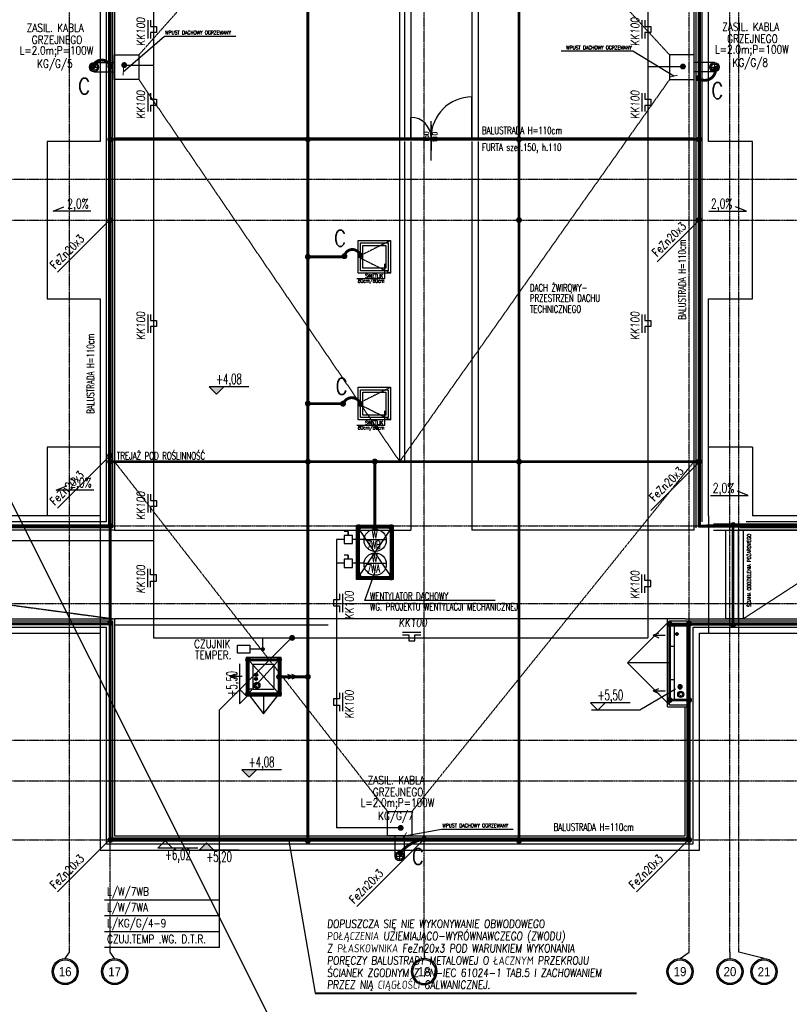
# Model space of a CAD drawing. Extents: x 3880 to 129921, y -116796 to -57711.
# Tile 13 of 110: x 10532 to 12420, y -102734 to -100320. Entities that reach past the tile are written whole.
import ezdxf
from ezdxf.enums import TextEntityAlignment as Align

# ---------------------------------------------------------------- set-up
doc = ezdxf.new("R2010")
doc.units = 0
doc.header["$LTSCALE"] = 2
for name, pattern in [('00-inst$0$DASHDOT', [1, 0.5, -0.25, 0, -0.25]), ('CENTER', [2, 1.25, -0.25, 0.25, -0.25]), ('DASHDOT', [1, 0.5, -0.25, 0, -0.25]), ('DASHED', [0.75, 0.5, -0.25]), ('DASHED2', [0.375, 0.25, -0.125]), ('DIVIDE2', [0.625, 0.25, -0.125, 0, -0.125, 0, -0.125])]:
    doc.linetypes.add(name, pattern=pattern)
doc.layers.get('0').update_dxf_attribs({"color": 101, "linetype": 'CONTINUOUS'})
for name, color, linetype in [('E35', 6, 'CONTINUOUS'), ('E50', 3, 'CONTINUOUS'), ('Ele-balustrada', 114, 'CONTINUOUS'), ('Ins-kan', 54, 'CONTINUOUS'), ('Ins-wod', 152, 'CONTINUOUS'), ('Okn-opis', 51, 'CONTINUOUS'), ('Opis-rzedne', 52, 'CONTINUOUS'), ('Opis-spadki', 61, 'CONTINUOUS'), ('Os-osie glowne', 1, 'CENTER'), ('Os-osie-opis', 2, 'CONTINUOUS'), ('Sch-opis', 51, 'CONTINUOUS'), ('W-idok', 9, 'CONTINUOUS'), ('W-idok nad', 5, 'DASHED2')]:
    doc.layers.add(name, color=color, linetype=linetype)
doc.styles.add('dwg_opis duży', font='ARIAL.TTF', dxfattribs={"width": 0.9})
doc.styles.add('dwg_opis podstawowy', font='romans.shx', dxfattribs={"width": 0.9})
doc.styles.add('ROMANS', font='romans', dxfattribs={"width": 0.85})
doc.dimstyles.new('CHMIELNA', dxfattribs={"dimscale": 3.5, "dimtxt": 4, "dimasz": 1.5, "dimexe": 3, "dimexo": 0, "dimgap": 1, "dimtad": 1, "dimdec": 1, "dimrnd": 0.5, "dimzin": 12, "dimdsep": 46, "dimtxsty": 'ROMANS', "dimblk": 'DIMTICK', "dimcen": 0.09, "dimse1": 1, "dimse2": 1, "dimclrd": 143, "dimclrt": 53, "dimadec": 0, "dimazin": 0, "dimtfac": 1, "dimtdec": 1, "dimtix": 1, "dimtmove": 2, "dimatfit": 2, "dimldrblk": 'ARCHTICK', "dimfxl": 0, "dimtolj": 1, "dimtzin": 0, "dimarcsym": 0})

# ---------------------------------------------------------------- blocks, each defined once
blk = doc.blocks.new('_fijiagjsidfhjofgj')
at = {"linetype": '00-inst$0$DASHDOT', "ltscale": 5}
for p, q in [((5.3, 0), (-5.3, 0)), ((0, -5.3), (0, 5.3))]:
    blk.add_line(p, q, dxfattribs=at)
at = {"extrusion": (1.44891e-70, 9.7811e-55, -1)}
blk.add_ellipse((0, 0), major_axis=(-3.71, 3.71), ratio=1, start_param=5.497787, end_param=11.780972, dxfattribs=at)
at = {"extrusion": (3.62227e-70, 9.7811e-55, -1)}
blk.add_ellipse((0, 0), major_axis=(-2.72, 2.72), ratio=1, start_param=5.497787, end_param=11.780972, dxfattribs=at)
blk = doc.blocks.new('_dfjhfjhkgjhghj')
at = {"linetype": '00-inst$0$DASHDOT', "ltscale": 5}
for p, q in [((7.5, 0), (-7.5, 0)), ((0, -7.5), (0, 7.5))]:
    blk.add_line(p, q, dxfattribs=at)
for radius in [7.5, 5.5]:
    blk.add_circle((0, 0), radius)
blk = doc.blocks.new('_djhjdgfhgjhj')
at = {"linetype": 'DASHDOT', "ltscale": 3}
for p, q in [((-4.5, 0), (4.5, 0)), ((0, 4.5), (0, -4.5))]:
    blk.add_line(p, q, dxfattribs=at)
for radius in [3.38, 2.42, 1.92]:
    blk.add_circle((0, 0), radius)
blk = doc.blocks.new('_kjkfjhkgjhgk')
at = {"linetype": 'DASHDOT', "ltscale": 3}
for p, q in [((5.4, 0), (-5.5, 0)), ((0, 5.4), (0, -5.5))]:
    blk.add_line(p, q, dxfattribs=at)
for radius in [4, 3, 2.5]:
    blk.add_circle((0, 0), radius)
blk = doc.blocks.new('_STRZAŁKA_WENT')
for q in [(-6, -14), (0, -30.2), (6, -14)]:
    blk.add_line((0, 0), q)
blk = doc.blocks.new('dwg_kota arch 50')
blk.add_lwpolyline([(39.75, 9), (-9, 9), (0, 0), (9, 9)])
at = {"style": 'dwg_opis podstawowy', "width": 0.6}
blk.add_attdef('KOTA_ARCH', text='', height=12.75, dxfattribs=at).set_placement((15.375, 8.25), align=Align.BOTTOM_CENTER)
blk = doc.blocks.new('_DSKJGJKLJGFH')
at = {"ltscale": 25}
blk.add_line((0, 0), (0, -62.2), dxfattribs=at)
at = {"ltscale": 25, "style": 'ROMANS', "width": 0.7}
for tag, p in [('Szer.', (-5.7, -29.2)), ('Wys.', (15.1, -30))]:
    blk.add_attdef(tag, text='', height=12, rotation=90, dxfattribs=at).set_placement(p, align=Align.CENTER)
blk = doc.blocks.new('dwg_kota kons 50')
blk.add_hatch(color=256).paths.add_polyline_path([(9, 9), (-9, 9), (0, 0)])
blk.add_lwpolyline([(39.75, 9), (-9, 9), (0, 0), (9, 9)])
at = {"style": 'dwg_opis podstawowy', "width": 0.6}
blk.add_attdef('KOTA_KONS', text='', height=12.75, dxfattribs=at).set_placement((15.375, 8.25), align=Align.BOTTOM_CENTER)
blk = doc.blocks.new('_kdjkgjksjhgkfhh')
for p, q in [((-11.2, 0), (11.2, 0)), ((0, 11.2), (0, -11.2))]:
    blk.add_line(p, q)
for radius in [11.3, 8.25]:
    blk.add_circle((0, 0), radius)
blk = doc.blocks.new('SPADKI')
at = {"ltscale": 25}
blk.add_lwpolyline([(0, 0), (0, -70), (-8, -50), (-8, -50)], dxfattribs=at)
at = {"ltscale": 25, "style": 'ROMANS', "width": 0.7}
blk.add_attdef('SP%', text='', height=18, rotation=90, dxfattribs=at).set_placement((-4.9, -24), align=Align.CENTER)
blk = doc.blocks.new('_opis_osi_liczbowy')
blk.add_hatch(color=256).paths.add_polyline_path([(32, 32), (32, 28.8, -1), (32, -28.8), (32, -32, 1)])
for radius in [32, 28.8]:
    blk.add_circle((32, 0), radius)
at = {"style": 'dwg_opis duży', "width": 0.9}
blk.add_attdef('AXNAMEH', text='', height=22.4, rotation=90, dxfattribs=at).set_placement((32, 0), align=Align.MIDDLE_CENTER)
blk = doc.blocks.new('DIMTICK')
for p, q in [((-1, 0), (1, 0)), ((0, 1), (0, -1))]:
    blk.add_line(p, q)
at = {"const_width": 0.141}
blk.add_lwpolyline([(0.71, 0.71), (-0.71, -0.71)], dxfattribs=at)
blk = doc.blocks.new('A$C396C56EA')
at = {"layer": 'E35'}
for p, q in [((0, 0), (45, 0)), ((0, -6.9), (15, -6.9)), ((15, -6.9), (15, -21.9)), ((15, -21.9), (30, -21.9)), ((30, -21.9), (30, -6.9)), ((30, -6.9), (45, -6.9))]:
    blk.add_line(p, q, dxfattribs=at)

msp = doc.modelspace()

# ---------------------------------------------------------------- linework, layer by layer
at = {"layer": 'E35'}
for p, q in [((4105.524, -88730.724), (17200.62, -114839.417)), ((10625.505, -100938.648), (10754.673, -100809.48)), ((10625.505, -100938.648), (10754.673, -100809.48)), ((12096.116, -100914.001), (12198.816, -100811.302)), ((10625.005, -101517.838), (10754.173, -101388.67)), ((12080.622, -101523.28), (12198.816, -101405.086)), ((11377.285, -101594.636), (11431.639, -101594.636)), ((11377.285, -101652.997), (11431.639, -101652.997)), ((11022.28, -102012.337), (11200.582, -101834.035)), ((11129.022, -101863.464), (11129.022, -101835.857)), ((11022.28, -102595.363), (11022.28, -102012.337)), ((10625.505, -102458.648), (10754.673, -102329.48)), ((10625.505, -102458.648), (10754.673, -102329.48)), ((11192.465, -102333.302), (11257.031, -102706.748)), ((11359.242, -102494.91), (11524.673, -102329.48)), ((11359.242, -102494.91), (11524.673, -102329.48)), ((12045.505, -102458.648), (12174.673, -102329.48)), ((12045.505, -102458.648), (12174.673, -102329.48)), ((11022.28, -102478.97), (10740.641, -102478.97)), ((11022.28, -102517.768), (10740.641, -102517.768)), ((11022.28, -102556.566), (10740.641, -102556.566)), ((11022.28, -102595.363), (10740.641, -102595.363))]:
    msp.add_line(p, q, dxfattribs=at)
at = {"layer": 'E35', "ltscale": 0.5}
for p, q in [((11338.532, -101574.636), (11328.532, -101574.636)), ((11338.532, -101632.997), (11328.532, -101632.997))]:
    msp.add_line(p, q, dxfattribs=at)
at = {"layer": 'E35', "lineweight": 40}
msp.add_line((11257.031, -102706.748), (12045.4, -102706.748), dxfattribs=at)
at = {"layer": 'E35', "ltscale": 0.5}
for points in [[(11348.532, -101604.636), (11348.532, -101584.636), (11328.532, -101584.636), (11328.532, -101604.636)], [(11338.532, -101584.636), (11338.532, -101574.636), (11338.532, -101574.636), (11338.532, -101584.636)], [(11338.532, -101642.997), (11338.532, -101632.997), (11338.532, -101632.997), (11338.532, -101642.997)], [(11348.532, -101662.997), (11348.532, -101642.997), (11328.532, -101642.997), (11328.532, -101662.997)], [(11097.025, -101853.464), (11097.025, -101873.464), (11067.001, -101873.464), (11067.001, -101853.464)]]:
    msp.add_lwpolyline(points, close=True, dxfattribs=at)
at = {"layer": 'E35', "const_width": 5}
msp.add_lwpolyline([(11129.022, -101860.964, 1), (11129.022, -101865.964, 1)], format="xyb", close=True, dxfattribs=at)
at = {"layer": 'E50'}
for p, q in [((10860.826, -98935.027), (10860.826, -101835.857)), ((12073.075, -98935.027), (12073.075, -101835.857)), ((10788.753, -100431.031), (10860.826, -100431.031)), ((12073.075, -100434.682), (12159.323, -100434.682)), ((10860.826, -101597.503), (9565.416, -101597.503)), ((11328.532, -101594.636), (11309.791, -101594.636)), ((11309.791, -101594.636), (11309.791, -101835.857)), ((11377.285, -101594.636), (11348.532, -101594.636)), ((11328.532, -101652.997), (11309.791, -101652.997)), ((11377.285, -101652.997), (11348.532, -101652.997)), ((10860.826, -101835.857), (12073.075, -101835.857)), ((11309.791, -101835.857), (11309.791, -102301.812)), ((11129.022, -101863.464), (11097.025, -101863.464)), ((11466.951, -102301.812), (11309.791, -102301.812))]:
    msp.add_line(p, q, dxfattribs=at)
at = {"layer": 'E50', "linetype": 'DIVIDE2', "ltscale": 70, "const_width": 7}
for points in [[(10754.673, -97811.302), (10754.673, -101561.302)], [(12198.816, -97811.302), (12198.816, -101561.302)], [(10754.673, -101561.302), (9204.673, -101560.611)], [(13624.673, -101561.302), (12216.943, -101560.63)], [(12282.28, -101563.302), (12282.28, -101803.802)], [(10754.673, -102331.302), (10754.673, -101801.51), (9204.673, -101801.51)], [(13624.673, -102331.302), (13624.673, -101801.51), (12174.673, -101801.51)], [(12174.673, -101801.85), (12174.673, -102331.302)], [(12174.673, -102331.302), (10754.673, -102331.302)]]:
    msp.add_lwpolyline(points, dxfattribs=at)
at = {"layer": 'E50', "const_width": 7}
for points in [[(11239.261, -97811.302), (11239.261, -101403.719)], [(11757.191, -97811.302), (11757.191, -102333.302)], [(10754.673, -100613.302), (12198.816, -100613.302)], [(11328.835, -100901.302), (11239.261, -100901.302)], [(11325.626, -101261.563), (11239.261, -101261.302)], [(10754.673, -101403.719), (12198.816, -101403.719)], [(11239.261, -101403.302), (11239.261, -102333.302)], [(11403.673, -101564.302), (11403.673, -101403.302)], [(10754.173, -101563.302), (10754.173, -101803.802)], [(11363.673, -101564.302), (11363.673, -101687.734), (11443.673, -101687.734)], [(11443.673, -101687.734), (11443.673, -101559.302)], [(12282.28, -101563.302), (12282.28, -101803.802)], [(12174.673, -101801.85), (12126.673, -101801.85), (12126.673, -101988.302), (12174.673, -101988.302)], [(12174.673, -101988.302), (12174.673, -101801.51)], [(11092.673, -101889.767), (11168.673, -101889.767), (11168.673, -101972.837), (11092.673, -101973.302), (11092.673, -101889.767)], [(11168.673, -101931.302), (11239.261, -101931.302)]]:
    msp.add_lwpolyline(points, dxfattribs=at)
for points in [[(10712.216, -100434.22, -0.71386373), (10754.487, -100433.548, -2.21832926)], [(12239.443, -100440.232, -0.62554956), (12197.173, -100463.485, -2.21832926)], [(11367.577, -100897.565, 0.78377873), (11329.115, -100899.388, 2.21832926)], [(11368.346, -101262.273, 0.71386373), (11326.075, -101261.602, 2.21832926)], [(11524.673, -102329.302, 0.18594748), (11465.857, -102363.137, 2.21832926)]]:
    msp.add_lwpolyline(points, format="xyb", dxfattribs=at)
for points in [[(10785.003, -100431.031, -1), (10792.503, -100431.031, -1)], [(10712.216, -100437.97, -1), (10712.216, -100430.47, -1)], [(10754.673, -100437.97, -1), (10754.673, -100430.47, -1)], [(12155.573, -100434.682, -1), (12163.073, -100434.682, -1)], [(12239.443, -100443.982, 1), (12239.443, -100436.482, 1)], [(12196.723, -100467.197, -1), (12196.723, -100459.697, -1)], [(10750.923, -100613.302, -1), (10758.423, -100613.302, -1)], [(11235.511, -100613.302, -1), (11243.011, -100613.302, -1)], [(11753.441, -100613.302, -1), (11760.941, -100613.302, -1)], [(12195.066, -100613.302, -1), (12202.566, -100613.302, -1)], [(10750.923, -100811.302, -1), (10758.423, -100811.302, -1)], [(11753.441, -100811.302, -1), (11760.941, -100811.302, -1)], [(12195.066, -100811.302, -1), (12202.566, -100811.302, -1)], [(11236.738, -100898.528, 1), (11241.784, -100904.076, 1)], [(11326.368, -100897.005, 1), (11331.415, -100902.554, 1)], [(11364.489, -100895.437, -1), (11370.664, -100899.694, -1)], [(11239.261, -101265.052, -1), (11239.261, -101257.552, -1)], [(11325.626, -101265.313, -1), (11325.626, -101257.813, -1)], [(11368.346, -101266.023, 1), (11368.346, -101258.523, 1)], [(10750.423, -101388.67, -1), (10757.923, -101388.67, -1)], [(10750.423, -101403.719, -1), (10757.923, -101403.719, -1)], [(11235.511, -101403.719, -1), (11243.011, -101403.719, -1)], [(11235.511, -101403.719, -1), (11243.011, -101403.719, -1)], [(11753.441, -101403.719, -1), (11760.941, -101403.719, -1)], [(12195.066, -101403.719, -1), (12202.566, -101403.719, -1)], [(10750.923, -101561.302, -1), (10758.423, -101561.302, -1)], [(12279.03, -101559.302, -1), (12286.53, -101559.302, -1)], [(10750.423, -101799.802, -1), (10757.923, -101799.802, -1)], [(12122.923, -101801.85, -1), (12130.423, -101801.85, -1)], [(12170.923, -101801.85, -1), (12178.423, -101801.85, -1)], [(12278.53, -101803.802, -1), (12286.03, -101803.802, -1)], [(12122.923, -101988.302, -1), (12130.423, -101988.302, -1)], [(12170.923, -101988.302, -1), (12178.423, -101988.302, -1)], [(11463.201, -102301.812, -1), (11470.701, -102301.812, -1)], [(11235.511, -102333.302, -1), (11243.011, -102333.302, -1)], [(11528.423, -102329.302, 1), (11520.923, -102329.302, 1)], [(11753.441, -102333.302, -1), (11760.941, -102333.302, -1)], [(12168.923, -102329.302, -1), (12176.423, -102329.302, -1)], [(11470.279, -102363.323, 1), (11462.779, -102363.323, 1)]]:
    msp.add_lwpolyline(points, format="xyb", close=True, dxfattribs=at)
at = {"layer": 'E50', "ltscale": 15, "const_width": 7}
for points in [[(10754.764, -100815.051, 1), (10754.582, -100807.553, 1)], [(11403.764, -101407.051, 1), (11403.582, -101399.553, 1)], [(11363.764, -101568.051, 1), (11363.582, -101560.553, 1)], [(11403.764, -101568.051, 1), (11403.582, -101560.553, 1)], [(11443.764, -101568.051, 1), (11443.582, -101560.553, 1)], [(11363.764, -101689.07, 1), (11363.582, -101681.573, 1)], [(11443.764, -101691.483, 1), (11443.582, -101683.986, 1)], [(11200.673, -101839.606, 1), (11200.491, -101832.108, 1)], [(11092.764, -101893.516, 1), (11092.582, -101886.018, 1)], [(11168.764, -101893.051, 1), (11168.582, -101885.553, 1)], [(11168.764, -101935.051, 1), (11168.582, -101927.553, 1)], [(11239.352, -101935.051, 1), (11239.17, -101927.553, 1)], [(11092.764, -101976.586, 1), (11092.582, -101969.088, 1)], [(11168.764, -101976.586, 1), (11168.582, -101969.088, 1)], [(10754.764, -102335.051, 1), (10754.582, -102327.553, 1)], [(12174.764, -102335.051, 1), (12174.582, -102327.553, 1)]]:
    msp.add_lwpolyline(points, format="xyb", close=True, dxfattribs=at)
at = {"layer": 'E50', "const_width": 7}
msp.add_lwpolyline([(11363.673, -101564.302), (11443.673, -101564.302), (11443.673, -101687.734), (11363.673, -101687.734)], close=True, dxfattribs=at)
at = {"layer": 'E50', "color": 6}
for centre in [(11404.462, -101596.642), (11404.462, -101655.003)]:
    msp.add_circle(centre, 27.251, dxfattribs=at)
at = {"layer": 'Ele-balustrada'}
for points in [[(10750.173, -97836.302), (10750.173, -101559.302)], [(10754.173, -97836.302), (10754.173, -101563.302)], [(12197.173, -97836.302), (12197.173, -101563.302)], [(12197.173, -101563.302), (13626.673, -101563.302), (13626.673, -97836.302)], [(12201.173, -97836.302), (12201.173, -101559.302)], [(12201.173, -101559.302), (13622.673, -101559.302), (13622.673, -97836.302)], [(11641.673, -100609.302), (11641.673, -100509.302)], [(11491.673, -100609.302), (11491.673, -100559.302)], [(11541.673, -100665.229), (11541.673, -100568.397)], [(10766.515, -100609.302), (12184.83, -100609.302)], [(10766.515, -100613.302), (12184.83, -100613.302)], [(10750.173, -101559.302), (9236.673, -101559.302)], [(10754.173, -101563.302), (9236.673, -101563.302)], [(10756.673, -101799.802), (9236.673, -101799.802)], [(10756.673, -102329.302), (10756.673, -101799.802)], [(12172.673, -102329.302), (12172.673, -101799.802)], [(12172.673, -101799.802), (13626.673, -101799.802)], [(10752.673, -101803.802), (9236.673, -101803.802)], [(10752.673, -102333.302), (10752.673, -101803.802)], [(12176.673, -102333.302), (12176.673, -101803.802)], [(12176.673, -101803.802), (13622.673, -101803.802)], [(10752.673, -102333.302), (12176.673, -102333.302)], [(10756.673, -102329.302), (12172.673, -102329.302)]]:
    msp.add_lwpolyline(points, dxfattribs=at)
for centre, radius, start, end in [((11641.673, -100609.302), 100, 90, 180), ((11491.673, -100609.302), 50, 0, 90)]:
    msp.add_arc(centre, radius, start, end, dxfattribs=at)
at = {"layer": 'Opis-rzedne'}
msp.add_lwpolyline([(12140.959, -101961.302), (12053.328, -102013.099), (11935.002, -102013.099)], dxfattribs=at)
at = {"layer": 'Os-osie glowne'}
for points in [[(10654.673, -102606.302), (10654.673, -96629.302)], [(10754.673, -102606.302), (10754.673, -96629.302)], [(11524.673, -102606.302), (11524.673, -96629.302)], [(12174.673, -102606.302), (12174.673, -96629.302)], [(12274.673, -102606.302), (12274.673, -96629.302)], [(12296.673, -102606.302), (12296.673, -96629.302)], [(6322.673, -100711.302), (18589.673, -100711.302)], [(6322.673, -100811.302), (18589.673, -100811.302)], [(6322.673, -101561.302), (18589.673, -101561.302)], [(6322.673, -101751.302), (18589.673, -101751.302)], [(6322.673, -102086.302), (18589.673, -102086.302)], [(6322.673, -102186.302), (18589.673, -102186.302)], [(6322.673, -102331.302), (18589.673, -102331.302)]]:
    msp.add_lwpolyline(points, dxfattribs=at)
at = {"layer": 'Os-osie-opis'}
for points in [[(10644.013, -102622.302), (10654.673, -102606.302)], [(10765.333, -102622.302), (10754.673, -102606.302)], [(11524.673, -102606.302), (11524.673, -102622.302)], [(12152.173, -102622.302), (12174.673, -102606.302)], [(12274.673, -102606.302), (12274.673, -102622.302)], [(12358.173, -102622.302), (12296.673, -102606.302)]]:
    msp.add_lwpolyline(points, dxfattribs=at)
at = {"layer": 'Sch-opis'}
for points in [[(11359.05, -100954.378), (11427.787, -100954.378), (11427.787, -100918.736)], [(11359.05, -101314.378), (11427.787, -101314.378), (11427.787, -101278.736)], [(11698.447, -101744.083), (11378.687, -101744.083), (11403.673, -101675.734)]]:
    msp.add_lwpolyline(points, dxfattribs=at)
at = {"layer": 'W-idok'}
for p, q in [((10759.673, -100224.302), (10759.673, -100648.302)), ((10764.673, -100219.302), (10764.673, -100653.302)), ((12186.673, -100653.302), (12186.673, -100219.302)), ((12191.673, -100648.302), (12191.673, -100224.302)), ((10729.673, -100254.302), (10729.673, -100618.302)), ((10744.673, -100239.302), (10744.673, -100633.302)), ((12206.673, -100633.302), (12206.673, -100239.302)), ((12221.673, -100618.302), (12221.673, -100254.302)), ((10729.673, -100618.302), (10599.673, -100618.302)), ((10599.673, -100618.302), (10599.673, -101004.302)), ((12329.673, -100618.302), (12221.673, -100618.302)), ((12329.673, -101004.302), (12329.673, -100618.302)), ((10744.673, -100633.302), (10744.673, -100989.302)), ((12206.673, -100989.302), (12206.673, -100633.302)), ((10759.673, -100648.302), (10759.673, -100974.302)), ((10764.673, -100653.302), (10764.673, -100969.302)), ((12186.673, -100969.302), (12186.673, -100653.302)), ((12191.673, -100974.302), (12191.673, -100648.302)), ((10759.673, -100974.302), (10759.673, -101398.302)), ((10764.673, -100969.302), (10764.673, -101403.302)), ((12186.673, -101403.302), (12186.673, -100969.302)), ((12191.673, -101398.302), (12191.673, -100974.302)), ((10599.673, -101004.302), (10729.673, -101004.302)), ((10729.673, -101004.302), (10729.673, -101536.302)), ((10744.673, -100989.302), (10744.673, -101383.302)), ((12206.673, -101383.302), (12206.673, -100989.302)), ((12221.673, -101368.302), (12221.673, -101004.302)), ((12221.673, -101004.302), (12322.173, -101004.302)), ((12322.173, -101004.302), (12329.673, -101004.302)), ((10729.673, -101368.302), (10599.673, -101368.302)), ((10599.673, -101368.302), (10599.673, -101536.302)), ((10744.673, -101383.302), (10744.673, -101551.302)), ((12206.673, -101551.302), (12206.673, -101383.302)), ((12221.673, -101536.302), (12221.673, -101368.302)), ((12329.673, -101368.302), (12221.673, -101368.302)), ((10759.673, -101398.302), (10759.673, -101566.302)), ((10764.673, -101403.302), (10764.673, -101571.258)), ((12186.673, -101571.302), (12186.673, -101403.302)), ((12191.673, -101566.302), (12191.673, -101398.302)), ((10729.673, -101536.302), (9236.673, -101536.302)), ((13469.673, -101536.302), (12329.673, -101536.302)), ((10744.673, -101551.302), (9236.673, -101551.302)), ((13614.673, -101551.302), (12314.673, -101551.302)), ((10759.673, -101566.302), (9236.673, -101566.302)), ((10764.673, -101571.302), (9236.673, -101571.302)), ((13634.673, -101571.302), (12294.673, -101571.302)), ((13629.673, -101566.302), (12299.673, -101566.302)), ((9236.673, -101789.302), (10764.673, -101789.302)), ((9236.673, -101794.302), (10759.673, -101794.302)), ((10759.673, -101794.302), (10759.673, -102169.302)), ((10764.673, -101789.302), (10764.673, -102130.302)), ((12164.673, -101789.302), (13634.673, -101789.302)), ((12169.673, -102326.302), (12169.673, -101794.302)), ((12169.673, -101794.302), (13629.673, -101794.302)), ((9236.673, -101809.302), (10744.673, -101809.302)), ((9236.673, -101824.302), (10729.673, -101824.302)), ((10729.673, -101824.302), (10729.673, -102356.302)), ((10744.673, -101809.302), (10744.673, -102341.302)), ((12184.673, -102341.302), (12184.673, -101809.302)), ((12184.673, -101809.302), (13614.673, -101809.302)), ((12199.673, -102356.302), (12199.673, -101824.302)), ((12199.673, -101824.302), (13599.673, -101824.302)), ((11087.673, -101884.302), (11087.673, -101978.302)), ((11173.673, -101884.302), (11087.673, -101884.302)), ((11173.673, -101978.302), (11173.673, -101884.302)), ((11087.673, -101978.302), (11173.673, -101978.302)), ((12164.673, -102321.302), (12164.673, -102005.302)), ((10764.673, -102130.302), (10764.673, -102321.302)), ((10759.673, -102169.302), (10759.673, -102326.302)), ((10759.673, -102326.302), (12169.673, -102326.302)), ((10764.673, -102321.302), (12164.673, -102321.302)), ((10729.673, -102356.302), (12199.673, -102356.302)), ((10744.673, -102341.302), (12184.673, -102341.302))]:
    msp.add_line(p, q, dxfattribs=at)
at = {"layer": 'W-idok', "linetype": 'DASHED'}
for p, q in [((11092.673, -101889.302), (11092.673, -101973.302)), ((11168.673, -101889.302), (11092.673, -101889.302)), ((11168.673, -101973.302), (11168.673, -101889.302)), ((11104.673, -101901.302), (11104.673, -101961.302)), ((11156.673, -101901.302), (11104.673, -101901.302)), ((11156.673, -101961.302), (11156.673, -101901.302)), ((11104.673, -101961.302), (11156.673, -101961.302)), ((11092.673, -101973.302), (11168.673, -101973.302))]:
    msp.add_line(p, q, dxfattribs=at)
at = {"layer": 'W-idok'}
for points in [[(11641.673, -97838.802), (11641.673, -100609.302)], [(11491.673, -98190.302), (11491.673, -100609.302)], [(11476.673, -98833.758), (11476.673, -100609.302)], [(11656.673, -98913.444), (11656.673, -100609.302)], [(10714.673, -100425.052), (10764.673, -100425.052)], [(12236.673, -100425.052), (12186.673, -100425.052)], [(10714.673, -100447.552), (10764.673, -100447.552)], [(12236.673, -100447.552), (12186.673, -100447.552)], [(11476.673, -100618.302), (11476.673, -101403.302)], [(11491.673, -100618.302), (11491.673, -101571.302)], [(11641.673, -100618.302), (11641.673, -101571.302)], [(11656.673, -100618.302), (11656.673, -101403.302)], [(12329.673, -101368.302), (12329.673, -101536.302)], [(10764.673, -101403.302), (12186.673, -101403.302)], [(10729.673, -101536.302), (10729.673, -101824.302)], [(12221.673, -101536.302), (12221.673, -101824.302)], [(11448.673, -101559.302), (11358.673, -101692.734)], [(11448.673, -101692.734), (11358.673, -101559.302)], [(12234.673, -101556.302), (12946.673, -101556.302)], [(10764.673, -101571.302), (11491.673, -101571.302)], [(12186.673, -101571.302), (11641.673, -101571.302)], [(12234.673, -101571.302), (12961.673, -101571.302)], [(12294.673, -101571.302), (12294.673, -101789.302)], [(11288.673, -101789.302), (10764.673, -101789.302)], [(12164.673, -101789.302), (11288.673, -101789.302)], [(12126.673, -101794.302), (12023.673, -101897.302), (12126.673, -102000.302)], [(12121.673, -102005.302), (12121.673, -101789.302)], [(11288.673, -101804.302), (10764.673, -101804.302)], [(11087.673, -101884.302), (11173.673, -101978.302)], [(11173.673, -101884.302), (11087.673, -101978.302)], [(12126.673, -101897.302), (12023.673, -101897.302)], [(11092.673, -101973.302), (11130.673, -102022.302), (11168.673, -101973.302)], [(11130.673, -101973.302), (11130.673, -102022.302)], [(12121.673, -102005.302), (12169.673, -102005.302)], [(11453.423, -102371.302), (11453.423, -102321.302)], [(11475.923, -102371.302), (11475.923, -102321.302)]]:
    msp.add_lwpolyline(points, dxfattribs=at)
at = {"layer": 'W-idok', "linetype": 'DASHED'}
for points in [[(11464.673, -101403.302), (11464.673, -98190.302)], [(10824.673, -100406.302), (11464.673, -99686.302)], [(11464.673, -99686.302), (12126.673, -100406.302)], [(11464.673, -101403.302), (10824.673, -100466.302)], [(12126.673, -100466.302), (11464.673, -101403.302)], [(10764.673, -101403.302), (11434.673, -102261.302)], [(12186.673, -101403.302), (11494.673, -102261.302)], [(9587.173, -101631.302), (10764.673, -101789.302)], [(12549.673, -101631.302), (12306.673, -101789.302)], [(12126.673, -102000.302), (12126.673, -101794.302)], [(12126.673, -101794.302), (12169.673, -101794.302)], [(12126.673, -101806.302), (12169.673, -101806.302)], [(12138.673, -101988.302), (12138.673, -101806.302)], [(12126.673, -101856.302), (12138.673, -101856.302)], [(12126.673, -101938.302), (12138.673, -101938.302)], [(11104.673, -101961.302), (11092.673, -101961.302)], [(12126.673, -101988.302), (12169.673, -101988.302)], [(12126.673, -102000.302), (12169.673, -102000.302)]]:
    msp.add_lwpolyline(points, dxfattribs=at)
at = {"layer": 'W-idok'}
for points in [[(10764.673, -100406.302), (10824.673, -100406.302), (10824.673, -100466.302), (10764.673, -100466.302)], [(12186.673, -100406.302), (12126.673, -100406.302), (12126.673, -100466.302), (12186.673, -100466.302)], [(11362.346, -100861.302), (11442.346, -100861.302), (11442.346, -100941.302), (11362.346, -100941.302)], [(11368.346, -100867.302), (11436.346, -100867.302), (11436.346, -100935.302), (11368.346, -100935.302)], [(11374.346, -100873.302), (11430.346, -100873.302), (11430.346, -100929.302), (11374.346, -100929.302)], [(11362.346, -101221.302), (11442.346, -101221.302), (11442.346, -101301.302), (11362.346, -101301.302)], [(11368.346, -101227.302), (11436.346, -101227.302), (11436.346, -101295.302), (11368.346, -101295.302)], [(11374.346, -101233.302), (11430.346, -101233.302), (11430.346, -101289.302), (11374.346, -101289.302)], [(11358.673, -101559.302), (11448.673, -101559.302), (11448.673, -101692.734), (11358.673, -101692.734)], [(12264.673, -101571.302), (12306.673, -101571.302), (12306.673, -101789.302), (12264.673, -101789.302)], [(11434.673, -102321.302), (11434.673, -102261.302), (11494.673, -102261.302), (11494.673, -102321.302)]]:
    msp.add_lwpolyline(points, close=True, dxfattribs=at)
at = {"layer": 'W-idok nad'}
for points in [[(11442.346, -100861.302), (11362.346, -100901.302), (11442.346, -100941.302)], [(11442.346, -101221.302), (11362.346, -101261.302), (11442.346, -101301.302)]]:
    msp.add_lwpolyline(points, dxfattribs=at)

# ---------------------------------------------------------------- block references
at = {"layer": 'E35', "xscale": -1, "rotation": 90}
for p in [(10846.469, -100321.287), (12058.717, -100321.287), (10846.469, -100500.099), (12058.717, -100500.099), (10846.469, -101042.514), (12058.717, -101042.514), (10846.469, -101483.578)]:
    msp.add_blockref('A$C396C56EA', p, dxfattribs=at)
at = {"layer": 'E35'}
for p, rotation in [((10846.469, -101711.428), 90), ((12058.717, -101725.203), 90), ((11324.148, -101727.65), 270), ((11324.148, -101970.727), 270)]:
    msp.add_blockref('A$C396C56EA', p, dxfattribs=dict(at, rotation=rotation))
msp.add_blockref('A$C396C56EA', (11471.666, -101821.5), dxfattribs=at)
at = {"layer": 'Ins-kan'}
for name, p in [('_djhjdgfhgjhj', (12144.64, -101826.277)), ('_kjkfjhkgjhgk', (11112.285, -101926.291)), ('_kjkfjhkgjhgk', (11112.285, -101926.291)), ('_dfjhfjhkgjhghj', (11114.252, -101952.11)), ('_dfjhfjhkgjhghj', (11114.252, -101952.11)), ('_djhjdgfhgjhj', (11112.043, -101936.337)), ('_djhjdgfhgjhj', (11112.043, -101936.337)), ('_dfjhfjhkgjhghj', (12154.032, -101974.22)), ('_fijiagjsidfhjofgj', (12152.441, -101955.854))]:
    msp.add_blockref(name, p, dxfattribs=at)
at = {"layer": 'Ins-wod'}
for p in [(10714.673, -100436.302), (12236.673, -100436.302)]:
    msp.add_blockref('_kdjkgjksjhgkfhh', p, dxfattribs=at)
at = {"layer": 'Ins-wod', "rotation": 90}
msp.add_blockref('_kdjkgjksjhgkfhh', (11464.673, -102371.302), dxfattribs=at)
at = {"layer": 'Okn-opis'}
msp.add_blockref('_DSKJGJKLJGFH', (11541.673, -100578.206), dxfattribs=at).add_auto_attribs({'Szer.': '150', 'Wys.': '110'})
at = {"layer": 'Opis-rzedne', "xscale": 2, "yscale": 2, "zscale": 2}
for name, p, values in [('dwg_kota kons 50', (11014.961, -101237.773), {'KOTA_KONS': '+4,08'}), ('dwg_kota arch 50', (11950.688, -102013.099), {'KOTA_ARCH': '+5,50'}), ('dwg_kota kons 50', (11095.048, -102177.228), {'KOTA_KONS': '+4,08'})]:
    msp.add_blockref(name, p, dxfattribs=at).add_auto_attribs(values)
at = {"layer": 'Opis-rzedne', "xscale": 2, "yscale": 2, "zscale": 2, "rotation": 89.99999999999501}
msp.add_blockref('dwg_kota arch 50', (11089.672, -101979.225), dxfattribs=at).add_auto_attribs({'KOTA_ARCH': '+5,50'})
at = {"layer": 'Opis-rzedne'}
ref = msp.add_blockref('dwg_kota arch 50', (10889.524, -102333.302), dxfattribs=dict(at, xscale=-2, yscale=2, zscale=2, rotation=180))
ref.add_attrib('KOTA_ARCH', '+6,02', dxfattribs={"layer": '0', "height": 25.5, "style": 'dwg_opis podstawowy', "width": 0.6}).set_placement((10920.274, -102387.445), align=Align.BOTTOM_CENTER)
ref = msp.add_blockref('dwg_kota kons 50', (10990.799, -102338.802), dxfattribs=dict(at, xscale=-2, yscale=2, zscale=2, rotation=180))
ref.add_attrib('KOTA_KONS', '+5,20', dxfattribs={"layer": '0', "height": 25.5, "style": 'dwg_opis podstawowy', "width": 0.6}).set_placement((11021.549, -102392.945), align=Align.BOTTOM_CENTER)
at = {"layer": 'Opis-spadki', "xscale": 1.320808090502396, "yscale": 1.320808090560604, "zscale": 1.320808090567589, "rotation": 270}
for p in [(10706.855, -100789.208), (10714.284, -101473.269)]:
    msp.add_blockref('SPADKI', p, dxfattribs=at).add_auto_attribs({'SP%': '2,0%'})
at = {"layer": 'Opis-spadki'}
ref = msp.add_blockref('SPADKI', (12222.49, -100789.208), dxfattribs=dict(at, xscale=-1.320808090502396, yscale=1.320808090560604, zscale=1.320808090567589, rotation=90))
ref.add_attrib('SP%', '2,0%', dxfattribs={"layer": '0', "ltscale": 25, "height": 23.7745, "style": 'ROMANS', "width": 0.7}).set_placement((12254.253, -100782.741), align=Align.CENTER)
ref = msp.add_blockref('SPADKI', (12227.073, -101486.593), dxfattribs=dict(at, xscale=-1.320808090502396, yscale=1.320808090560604, zscale=1.320808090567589, rotation=90))
ref.add_attrib('SP%', '2,0%', dxfattribs={"layer": '0', "ltscale": 25, "height": 23.7745, "style": 'ROMANS', "width": 0.7}).set_placement((12258.836, -101480.126), align=Align.CENTER)
at = {"layer": 'Opis-spadki', "xscale": -1, "rotation": 90}
for p in [(12085.921, -101829.327), (11048.09, -101930.031), (11048.09, -101930.031), (12085.921, -101965.922)]:
    msp.add_blockref('_STRZAŁKA_WENT', p, dxfattribs=at)
at = {"layer": 'Opis-spadki', "rotation": 270}
for p in [(11203.911, -101931.302), (11213.845, -101931.302)]:
    msp.add_blockref('_STRZAŁKA_WENT', p, dxfattribs=at)
at = {"layer": 'Os-osie-opis', "rotation": 270}
for p, values in [((10644.013, -102622.302), {'AXNAMEH': '16'}), ((12152.173, -102622.302), {'AXNAMEH': '19'}), ((12274.673, -102622.302), {'AXNAMEH': '20'})]:
    msp.add_blockref('_opis_osi_liczbowy', p, dxfattribs=at).add_auto_attribs(values)
at = {"layer": 'Os-osie-opis'}
ref = msp.add_blockref('_opis_osi_liczbowy', (10765.333, -102622.302), dxfattribs=dict(at, rotation=270))
ref.add_attrib('AXNAMEH', '17', dxfattribs={"layer": '0', "height": 22.4, "style": 'dwg_opis duży', "width": 0.9}).set_placement((10765.333, -102654.684), align=Align.MIDDLE_CENTER)
ref = msp.add_blockref('_opis_osi_liczbowy', (11524.673, -102622.302), dxfattribs=dict(at, xscale=-1, rotation=90))
ref.add_attrib('AXNAMEH', '18', dxfattribs={"layer": '0', "height": 22.4, "style": 'dwg_opis duży', "width": 0.9}).set_placement((11524.783, -102654.302), align=Align.MIDDLE_CENTER)
ref = msp.add_blockref('_opis_osi_liczbowy', (12358.173, -102622.302), dxfattribs=dict(at, rotation=270))
ref.add_attrib('AXNAMEH', '21', dxfattribs={"layer": '0', "height": 22.4, "style": 'dwg_opis duży', "width": 0.9}).set_placement((12358.173, -102654.684), align=Align.MIDDLE_CENTER)

# ---------------------------------------------------------------- texts
at = {"layer": 'E35', "style": 'ROMANS', "width": 0.8}
for s, p in [('ZASIL. KABLA ', (10625.171, -100339.82)), ('ZASIL. KABLA ', (12331.068, -100337.278)), ('GRZEJNEGO', (12329.856, -100366.468)), ('GRZEJNEGO', (10623.96, -100369.01)), ('L=2.0m;P=100W', (10622.748, -100398.199)), ('L=2.0m;P=100W', (12328.644, -100395.658)), ('KG/G/5', (10618.592, -100429.047)), ('KG/G/8', (12324.489, -100426.505)), ('ZASIL. KABLA ', (11461.673, -102184.679)), ('GRZEJNEGO', (11460.462, -102213.869)), ('L=2.0m;P=100W', (11459.25, -102243.059)), ('KG/G/7', (11455.094, -102273.906))]:
    msp.add_text(s, height=20, rotation=0, dxfattribs=at).set_placement(p, align=Align.MIDDLE)
at = {"layer": 'E35', "style": 'ROMANS', "oblique": 5, "width": 0.8}
for p in [(10839.606, -100384.242), (12051.854, -100384.242), (10839.606, -100563.054), (12051.854, -100563.054), (10839.606, -101105.469), (12051.854, -101105.469), (10839.606, -101546.533), (10839.606, -101726.95), (12051.854, -101740.725), (11351.012, -101790.605), (11351.012, -102033.682)]:
    msp.add_text('KK100', height=20, rotation=90, dxfattribs=at).set_placement(p)
at = {"layer": 'E35', "style": 'ROMANS', "width": 0.8}
for p in [(12095.559, -100902.14), (10618.854, -100932.88), (10618.854, -100932.88), (10618.354, -101512.071), (12088.966, -101502.517), (10618.854, -102452.88), (10618.854, -102452.88), (12038.854, -102452.88), (12038.854, -102452.88), (11352.591, -102489.143), (11352.591, -102489.143)]:
    msp.add_text('FeZn20x3', height=20, rotation=45, dxfattribs=at).set_placement(p)
at = {"layer": 'E35', "style": 'ROMANS'}
for s, width, p in [('W', 0.7, (11395.71, -101591.95)), ('7WB', 0.6, (11384.171, -101617.551)), ('W', 0.7, (11395.71, -101650.311)), ('7WA', 0.6, (11384.171, -101675.912)), ('L/W/7WB', 0.8, (10746.768, -102468.02)), ('L/W/7WA', 0.8, (10746.768, -102506.818)), ('L/KG/G/4-9', 0.8, (10746.768, -102545.616)), ('CZUJ.TEMP .WG. D.T.R.', 0.8, (10746.768, -102584.414))]:
    msp.add_text(s, height=20, dxfattribs=dict(at, width=width)).set_placement(p)
at = {"layer": 'E35', "style": 'ROMANS', "oblique": 5, "width": 0.8}
msp.add_text('KK100', height=20, dxfattribs=at).set_placement((11462.053, -101808.508))
at = {"layer": 'E35', "ltscale": 0.5, "style": 'ROMANS', "width": 0.8}
for s, p in [('CZUJNIK', (10960.354, -101860.737)), ('TEMPER.', (10962.64, -101887.88))]:
    msp.add_text(s, height=20, dxfattribs=at).set_placement(p)
at = {"layer": 'E35', "lineweight": 40, "style": 'ROMANS', "oblique": 5, "width": 0.8}
for s, p in [('DOPUSZCZA SIĘ NIE WYKONYWANIE OBWODOWEGO', (11286.075, -102547.143)), ('POŁĄCZENIA UZIEMIAJĄCO-WYRÓWNAWCZEGO (ZWODU)', (11286.075, -102577.143)), ('Z PŁASKOWNIKA FeZn20x3 POD WARUNKIEM WYKONANIA', (11286.075, -102607.143)), ('PORĘCZY BALUSTRADY METALOWEJ O ŁACZNYM PRZEKROJU', (11286.075, -102637.143)), ('ŚCIANEK ZGODNYM Z PN-IEC 61024-1 TAB.5 I ZACHOWANIEM', (11286.075, -102667.143)), ('PRZEZ NIĄ CIĄGŁOŚCI GALWANICZNEJ.', (11286.075, -102696.484))]:
    msp.add_text(s, height=20, rotation=360, dxfattribs=at).set_placement(p)
at = {"layer": 'E50', "ltscale": 50, "style": 'ROMANS', "width": 0.8}
for p in [(10676.178, -100502.821), (12229.316, -100513.717), (11303.839, -100875.773), (11307.458, -101238.942), (11494.826, -102392.001)]:
    msp.add_text('C', height=40, dxfattribs=at).set_placement(p)
at = {"layer": 'Sch-opis', "style": 'ROMANS', "width": 0.7}
for s, height, p in [('BALUSTRADA H=110cm', 18, (11666.369, -100600.2)), ('FURTA szer.150, h.110', 18, (11666.369, -100641.766)), ('80cm/80cm', 9, (11361.908, -100964.849)), ('ŚWIETLIK ', 9, (11379.93, -100952.613)), ('DACH ŻWIROWY- ', 18, (11783.945, -100986.09)), ('PRZESTRZEŃ DACHU', 18, (11783.945, -101011.393)), ('TECHNICZNEGO', 18, (11783.945, -101038.329)), ('80cm/80cm', 9, (11361.908, -101324.849)), ('ŚWIETLIK ', 9, (11379.93, -101312.613)), ('TREJAŻ POD ROŚLINNOŚĆ ', 18, (10770.735, -101398.416)), ('WENTYLATOR DACHOWY', 18, (11391.87, -101742.346)), ('WG. PROJEKTU WENTYLACJI MECHANICZNEJ', 18, (11391.87, -101768.429)), ('BALUSTRADA H=110cm', 18, (11842.279, -102309.021))]:
    msp.add_text(s, height=height, dxfattribs=at).set_placement(p)
for s, height, p in [('BALUSTRADA H=110cm', 18, (12166.145, -101055.407)), ('BALUSTRADA H=110cm', 18, (10714.945, -101286.468)), ('ŚCIANA ODDZIELENIA POŻAROWEGO', 9, (12326.035, -101760.285))]:
    msp.add_text(s, height=height, rotation=90, dxfattribs=at).set_placement(p)
at = {"layer": 'Sch-opis', "char_height": 9, "width": 203.76147, "style": 'ROMANS'}
for insert, attachment_point in [((10889.338, -100346.788), 1), ((12034.129, -100383.818), 3), ((11569.347, -102291.58), 1)]:
    msp.add_mtext('WPUST DACHOWY OGRZEWANY', dxfattribs=dict(at, insert=insert, attachment_point=attachment_point))

# ---------------------------------------------------------------- leaders
at = {"layer": 'Sch-opis'}
for points in [[(10786.532, -100447.454), (10887.331, -100359.855), (11062.912, -100359.855)], [(12136.935, -100458.122), (12036.136, -100396.885), (11860.555, -100396.885)], [(11475.923, -102321.302), (11567.339, -102304.647), (11742.921, -102304.647)]]:
    msp.add_leader(points, dimstyle='CHMIELNA', override={"dimasz": 4, "dimgap": 1, "dimtad": 0}, dxfattribs=at)

doc.saveas('drawing.dxf')
